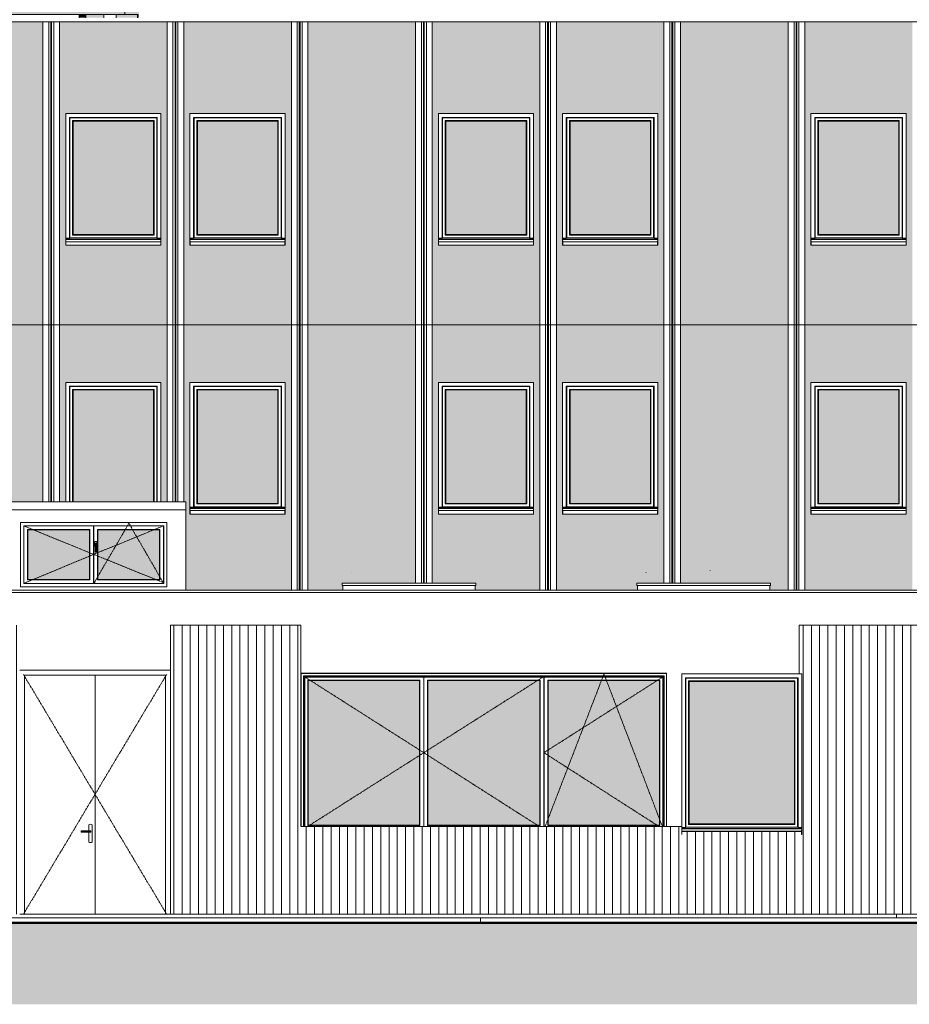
# Model space of a CAD drawing. Header units: millimetres. Extents: x -54722 to 267911, y -1116 to 19261.
# Tile 89 of 136: x 238766 to 249510, y -834 to 11051. Entities that reach past the tile are written whole.
import ezdxf

# ---------------------------------------------------------------- set-up
doc = ezdxf.new("R2010")
doc.units = ezdxf.units.MM
doc.linetypes.add('Centre', pattern=[31.75, 6.35, -4.75, 15.9, -4.75])
for name, color, linetype, lineweight in [('A-DETL-GENF', 92, 'Continuous', 9), ('A-DETL-WIDE', 214, 'Continuous', 50), ('A-DOOR', 31, 'Continuous', 9), ('A-DOOR-FRAM', 31, 'Continuous', 9), ('A-FLOR', 192, 'Continuous', 9), ('A-GENM', 13, 'Continuous', 9), ('A-GLAZ', 151, 'Continuous', 9), ('A-GLAZ-SILL', 1, 'Continuous', 9), ('A-WALL', 113, 'Continuous', 9), ('A-WALL-PATT', 111, 'Continuous', 9)]:
    doc.layers.add(name, color=color, linetype=linetype, lineweight=lineweight)
pattern_1 = [(50, (268426.5, 0), (182.18467, -15.9391), [19.05, -209.55]), (355, (268426.5, 0), (-35.2424, 191.0566), [15.24, -167.64]), (100.451, (268441.69, -1.33), (146.9425, 175.1167), [16.19, -178.09]), (46.184, (268426.5, 50.8), (271.0789, -42.0433), [28.575, -314.325]), (96.636, (268449.1, 47.3), (237.4025, 247.4272), [24.285, -267.135]), (351.184, (268426.5, 50.8), (237.4046, 247.4251), [22.86, -251.46]), (21, (268451.9, 38.1), (151.6149, -102.2655), [19.05, -209.55]), (326, (268451.9, 38.1), (61.8024, 184.1877), [15.24, -167.64]), (71.451, (268464.54, 29.58), (213.4171, 81.9214), [16.19, -178.09]), (37.5, (268426.506, 0), (3.08832, 84.55508), [3.353, -162.255, 3.353, -166.827, -168.275]), (37.5, (268426.506, 0), (3.08832, 84.55508), [-335.788, 3.353, -164.922]), (7.5, (268426.51, 0), (66.81944, 100.18075), [3.353, -93.675, 3.353, -158.445, -64.135]), (7.5, (268426.51, 0), (66.81944, 100.18075), [-258.826, 3.353, -60.782]), (327.5, (268369.864, 0), (135.59049, -5.72891), [3.353, -60.147, 3.353, -194.767, -262.89]), (327.5, (268369.864, 0), (135.59049, -5.72891), [-261.62, 3.353, -259.537]), (317.5, (268344.46, 0), (148.1289, 25.42676), [3.353, -79.197, 3.353, -128.219, -186.69]), (317.5, (268344.46, 0), (148.1289, 25.42676), [-214.122, 3.353, -183.337])]

# ---------------------------------------------------------------- blocks, each defined once
blk = doc.blocks.new('Conduit Gaz - Conduit Gaz-1063074-Façade Sud')
at = {"layer": 'A-GENM'}
for points in [[(-16379, 11113), (-16367, 11113), (-16368, 11474), (-16534, 11474), (-16534, 11113)], [(-25329, 11075), (-25169, 11075), (-25169, 11113), (-25329, 11113)], [(-23214, 11075), (-23214, 11113), (-23294, 11113), (-23294, 11075)], [(-22998, 11075), (-22998, 11113), (-23214, 11113), (-23214, 11075)], [(-21874, 11075), (-21794, 11075), (-21794, 11113), (-21874, 11113)], [(-21794, 11075), (-21578, 11075), (-21578, 11113), (-21794, 11113)], [(-20444, 11075), (-20364, 11075), (-20364, 11113), (-20444, 11113)], [(-20216, 11075), (-20148, 11075), (-20148, 11113), (-20364, 11113), (-20364, 11075), (-20322, 11075)], [(-19011, 11075), (-19010, 11075), (-19010, 11113), (-19090, 11113), (-19090, 11075), (-19022, 11075)], [(-19010, 11075), (-18793, 11075), (-18793, 11113), (-19010, 11113)], [(-17084, 11075), (-17004, 11075), (-17004, 11113), (-17084, 11113)], [(-16788, 11075), (-16788, 11113), (-17004, 11113), (-17004, 11075)], [(-16639, 11075), (-16379, 11075), (-16379, 11113), (-16639, 11113)], [(-16368, 11075), (-16367, 11075), (-16367, 11113), (-16379, 11113), (-16379, 11075)]]:
    blk.add_hatch(color=256, dxfattribs=at).paths.add_polyline_path(points)
h = blk.add_hatch(color=256, dxfattribs=at)
h.paths.add_polyline_path([(-25906, 4165), (-25906, 11223), (-25960, 11223), (-25958, 4165), (-25911, 4165)])
h.paths.add_polyline_path([(-25909, 11166), (-25909, 11171), (-25907, 11169)])
h = blk.add_hatch(color=256, dxfattribs=at)
h.paths.add_polyline_path([(-23467, 11115), (-23456, 11115), (-23464, 11116), (-23472, 11122), (-23480, 11134), (-23483, 11142), (-23486, 11155), (-23487, 11169), (-23486, 11182), (-23483, 11196), (-23478, 11207), (-23472, 11215), (-23464, 11221), (-23456, 11223), (-25852, 11222), (-25904, 11169), (-25851, 11115), (-23468, 11115)])
h.paths.add_polyline_path([(-25909, 11166), (-25907, 11169), (-25909, 11171), (-25909, 11169)])
h = blk.add_hatch(color=256, dxfattribs=at)
h.paths.add_polyline_path([(-25853, 11221), (-25853, 11221), (-25853, 11223), (-25853, 11223), (-25853, 11221)])
h.paths.add_polyline_path([(-25897, 4165), (-25852, 4165), (-25852, 5121), (-25859, 5121), (-25859, 5084), (-25885, 5084), (-25884, 5120), (-25881, 5127), (-25871, 5132), (-25852, 5133), (-25852, 8367), (-25859, 8367), (-25859, 8329), (-25885, 8329), (-25885, 8365), (-25881, 8373), (-25871, 8377), (-25852, 8378), (-25852, 11027), (-25859, 11027), (-25859, 11075), (-25852, 11075), (-25852, 11115), (-25904, 11169), (-25853, 11221), (-25853, 11223), (-25906, 11223), (-25906, 4165)])
h = blk.add_hatch(color=256, dxfattribs=at)
h.paths.add_polyline_path([(-22022, 11115), (-21532, 11115), (-21532, 11223), (-23456, 11223), (-23464, 11221), (-23472, 11215), (-23478, 11207), (-23483, 11196), (-23486, 11179), (-23487, 11169), (-23486, 11155), (-23483, 11142), (-23478, 11130), (-23472, 11122), (-23464, 11116), (-23456, 11115), (-22143, 11115)])
h.paths.add_polyline_path([(-16534, 11115), (-16534, 11223), (-21177, 11223), (-21177, 11115), (-16602, 11115)])
for p, q in [((-16534, 11474), (-16367, 11474)), ((-16534, 11113), (-16534, 11474)), ((-25960, 11223), (-25960, 4165)), ((-25960, 11223), (-25906, 11223)), ((-25906, 11223), (-25852, 11223)), ((-23435, 11223), (-25867, 11223)), ((-25852, 11207), (-25852, 11223)), ((-21532, 11223), (-23456, 11223)), ((-16534, 11223), (-21177, 11223)), ((-25909, 11166), (-25909, 11171)), ((-25867, 11115), (-23435, 11115)), ((-25852, 11075), (-25852, 11130)), ((-25329, 11113), (-25169, 11113)), ((-25329, 11075), (-25329, 11113)), ((-25169, 11075), (-25169, 11113)), ((-23456, 11115), (-21532, 11115)), ((-23294, 11113), (-23214, 11113)), ((-23294, 11075), (-23294, 11113)), ((-23214, 11113), (-22998, 11113)), ((-23214, 11075), (-23214, 11113)), ((-22998, 11075), (-22998, 11113)), ((-21874, 11113), (-21794, 11113)), ((-21874, 11075), (-21874, 11113)), ((-21794, 11113), (-21578, 11113)), ((-21794, 11075), (-21794, 11113)), ((-21578, 11075), (-21578, 11113)), ((-21177, 11115), (-16534, 11115)), ((-20444, 11113), (-20364, 11113)), ((-20444, 11075), (-20444, 11113)), ((-20364, 11113), (-20148, 11113)), ((-20364, 11075), (-20364, 11113)), ((-20148, 11075), (-20148, 11113)), ((-19090, 11113), (-19010, 11113)), ((-19090, 11075), (-19090, 11113)), ((-19010, 11113), (-18793, 11113)), ((-19010, 11075), (-19010, 11113)), ((-18793, 11075), (-18793, 11113)), ((-17084, 11113), (-17004, 11113)), ((-17084, 11075), (-17084, 11113)), ((-17004, 11113), (-16788, 11113)), ((-17004, 11075), (-17004, 11113)), ((-16788, 11075), (-16788, 11113)), ((-16639, 11113), (-16379, 11113)), ((-16639, 11075), (-16639, 11113)), ((-16379, 11113), (-16367, 11113)), ((-16379, 11075), (-16379, 11113)), ((-25852, 8378), (-25852, 11027)), ((-25852, 5133), (-25852, 8367)), ((-25852, 4165), (-25852, 5121))]:
    blk.add_line(p, q, dxfattribs=at)
blk = doc.blocks.new('Fenêtre type 1 - 115 x 155 cm-V74-Façade Sud')
at = {"layer": 'A-GLAZ'}
blk.add_hatch(color=256, dxfattribs=at).paths.add_polyline_path([(-1187, 8457), (-1187, 9827), (-2157, 9827), (-2157, 8457), (-2148, 8457)])
for p, q in [((-2202, 8412), (-2202, 9872)), ((-2202, 9872), (-1142, 9872)), ((-2197, 9867), (-2202, 9872)), ((-2197, 9867), (-2197, 8417)), ((-1147, 9867), (-2197, 9867)), ((-1142, 9872), (-1147, 9867)), ((-1147, 8417), (-1147, 9867)), ((-1142, 9872), (-1142, 8412)), ((-2164, 9834), (-1180, 9834)), ((-2164, 8450), (-2164, 9834)), ((-2157, 9827), (-2164, 9834)), ((-2157, 9827), (-2157, 8457)), ((-2157, 9827), (-1187, 9827)), ((-1180, 9834), (-1187, 9827)), ((-1187, 8457), (-1187, 9827)), ((-1180, 9834), (-1180, 8450)), ((-2157, 8457), (-2164, 8450)), ((-1180, 8450), (-2164, 8450)), ((-1187, 8457), (-2157, 8457)), ((-1180, 8450), (-1187, 8457)), ((-2202, 8412), (-2247, 8412)), ((-2202, 8412), (-2247, 8412)), ((-1097, 8402), (-2247, 8402)), ((-1097, 8397), (-2247, 8397)), ((-2197, 8417), (-2202, 8412)), ((-1147, 8417), (-2197, 8417)), ((-1142, 8412), (-1147, 8417)), ((-1142, 8412), (-1097, 8412)), ((-1097, 8412), (-1142, 8412))]:
    blk.add_line(p, q, dxfattribs=at)
at = {"layer": 'A-GLAZ-SILL'}
for p, q in [((-2247, 8377), (-2247, 8380)), ((-2247, 8380), (-2245, 8380)), ((-2247, 8362), (-2247, 8377)), ((-2245, 8367), (-2247, 8367)), ((-2247, 8329), (-2247, 8362)), ((-2245, 8329), (-2247, 8329)), ((-2245, 8380), (-2245, 8377)), ((-2245, 8377), (-2245, 8362)), ((-2245, 8370), (-1099, 8370)), ((-2245, 8362), (-2245, 8329)), ((-2245, 8329), (-1099, 8329)), ((-1099, 8380), (-1097, 8380)), ((-1099, 8377), (-1099, 8380)), ((-1099, 8362), (-1099, 8377)), ((-1099, 8367), (-1099, 8370)), ((-1097, 8368), (-1099, 8368)), ((-1097, 8367), (-1099, 8367)), ((-1099, 8362), (-1099, 8367)), ((-1099, 8329), (-1099, 8362)), ((-1097, 8329), (-1099, 8329)), ((-1097, 8380), (-1097, 8377)), ((-1097, 8377), (-1097, 8362)), ((-1097, 8362), (-1097, 8329))]:
    blk.add_line(p, q, dxfattribs=at)
blk = doc.blocks.new('Fenêtre type 1 - 115 x 155 cm-V75-Façade Sud')
at = {"layer": 'A-GLAZ'}
blk.add_hatch(color=256, dxfattribs=at).paths.add_polyline_path([(-11157, 8457), (-10187, 8457), (-10187, 9827), (-11157, 9827), (-11157, 8658)])
for p, q in [((-11202, 8412), (-11202, 9872)), ((-11202, 9872), (-10142, 9872)), ((-11197, 9867), (-11202, 9872)), ((-11197, 9867), (-11197, 8417)), ((-10147, 9867), (-11197, 9867)), ((-10142, 9872), (-10147, 9867)), ((-10147, 8417), (-10147, 9867)), ((-10142, 9872), (-10142, 8412)), ((-11164, 9834), (-10180, 9834)), ((-11164, 8450), (-11164, 9834)), ((-11157, 9827), (-11164, 9834)), ((-11157, 9827), (-11157, 8457)), ((-11157, 9827), (-10187, 9827)), ((-10180, 9834), (-10187, 9827)), ((-10187, 8457), (-10187, 9827)), ((-10180, 9834), (-10180, 8450)), ((-11157, 8457), (-11164, 8450)), ((-10180, 8450), (-11164, 8450)), ((-10187, 8457), (-11157, 8457)), ((-10180, 8450), (-10187, 8457)), ((-11202, 8412), (-11247, 8412)), ((-11202, 8412), (-11247, 8412)), ((-10097, 8402), (-11247, 8402)), ((-10097, 8397), (-11247, 8397)), ((-11197, 8417), (-11202, 8412)), ((-10147, 8417), (-11197, 8417)), ((-10142, 8412), (-10147, 8417)), ((-10142, 8412), (-10097, 8412)), ((-10097, 8412), (-10142, 8412))]:
    blk.add_line(p, q, dxfattribs=at)
at = {"layer": 'A-GLAZ-SILL'}
for p, q in [((-11247, 8377), (-11247, 8380)), ((-11247, 8380), (-11245, 8380)), ((-11247, 8362), (-11247, 8377)), ((-11245, 8367), (-11247, 8367)), ((-11247, 8329), (-11247, 8362)), ((-11245, 8329), (-11247, 8329)), ((-11245, 8380), (-11245, 8377)), ((-11245, 8377), (-11245, 8362)), ((-11245, 8370), (-10099, 8370)), ((-11245, 8362), (-11245, 8329)), ((-11245, 8329), (-10099, 8329)), ((-10099, 8380), (-10097, 8380)), ((-10099, 8377), (-10099, 8380)), ((-10099, 8362), (-10099, 8377)), ((-10099, 8367), (-10099, 8370)), ((-10097, 8367), (-10099, 8367)), ((-10099, 8362), (-10099, 8367)), ((-10099, 8329), (-10099, 8362)), ((-10097, 8329), (-10099, 8329)), ((-10097, 8368), (-10098, 8368)), ((-10097, 8380), (-10097, 8377)), ((-10097, 8377), (-10097, 8362)), ((-10097, 8362), (-10097, 8329))]:
    blk.add_line(p, q, dxfattribs=at)
blk = doc.blocks.new('Fenêtre type 1 - 115 x 155 cm-V76-Façade Sud')
at = {"layer": 'A-GLAZ'}
blk.add_hatch(color=256, dxfattribs=at).paths.add_polyline_path([(-17136, 5233), (-16187, 5233), (-16187, 6582), (-17157, 6582), (-17157, 5233)])
for p, q in [((-17202, 5233), (-17202, 6627)), ((-17202, 6627), (-16142, 6627)), ((-17197, 6622), (-17202, 6627)), ((-17197, 6622), (-17197, 5233)), ((-16147, 6622), (-17197, 6622)), ((-17164, 6589), (-16180, 6589)), ((-17164, 5233), (-17164, 6589)), ((-17157, 6582), (-17164, 6589)), ((-17157, 6582), (-17157, 5233)), ((-17157, 6582), (-16187, 6582)), ((-16180, 6589), (-16187, 6582)), ((-16187, 5233), (-16187, 6582)), ((-16180, 6589), (-16180, 5233)), ((-16142, 6627), (-16147, 6622)), ((-16147, 5233), (-16147, 6622)), ((-16142, 6627), (-16142, 5233))]:
    blk.add_line(p, q, dxfattribs=at)
blk = doc.blocks.new('Famille 0 - Famille 150x120-1297039-Façade Sud')
at = {"layer": 'A-GENM'}
for p, q in [((-9463, 4403), (-9463, 4405)), ((-9463, 4403), (-9463, 4405)), ((-10239, 4379), (-10240, 4380)), ((-10350, 4248), (-8735, 4248)), ((-10350, 4248), (-10350, 4223)), ((-8735, 4223), (-10350, 4223)), ((-10343, 4223), (-10343, 4165)), ((-8743, 4165), (-8743, 4223)), ((-8735, 4223), (-8735, 4248))]:
    blk.add_line(p, q, dxfattribs=at)
blk = doc.blocks.new('Fenêtre 2 Vantaux - 1750 x 75-1300509-Façade Sud')
at = {"layer": 'A-GLAZ'}
h = blk.add_hatch(color=256, dxfattribs=at)
h.paths.add_polyline_path([(-25503, 4295), (-24759, 4295), (-24759, 4892), (-25504, 4892), (-25504, 4295)])
h.paths.add_polyline_path([(-24311, 4295), (-23914, 4295), (-23914, 4892), (-24659, 4892), (-24659, 4295), (-24658, 4295)])
for p, q in [((-25594, 4205), (-25594, 4982)), ((-23824, 4982), (-25594, 4982)), ((-25554, 4245), (-25554, 4942)), ((-25552, 4940), (-25554, 4942)), ((-25554, 4942), (-24709, 4942)), ((-25552, 4940), (-25552, 4247)), ((-24710, 4940), (-25552, 4940)), ((-25508, 4291), (-25508, 4896)), ((-25508, 4896), (-24755, 4896)), ((-25504, 4892), (-25508, 4896)), ((-25504, 4295), (-25504, 4892)), ((-24759, 4892), (-25504, 4892)), ((-24755, 4896), (-24759, 4892)), ((-24759, 4892), (-24759, 4295)), ((-24755, 4291), (-24755, 4896)), ((-24709, 4942), (-24710, 4940)), ((-24710, 4940), (-24710, 4247)), ((-24709, 4245), (-24709, 4942)), ((-24707, 4940), (-24709, 4942)), ((-24709, 4942), (-23864, 4942)), ((-24709, 4942), (-24709, 4245)), ((-24707, 4940), (-24707, 4247)), ((-23865, 4940), (-24707, 4940)), ((-24663, 4291), (-24663, 4896)), ((-24663, 4896), (-23910, 4896)), ((-24659, 4892), (-24663, 4896)), ((-24659, 4892), (-24659, 4295)), ((-23914, 4892), (-24659, 4892)), ((-23910, 4896), (-23914, 4892)), ((-23914, 4295), (-23914, 4892)), ((-23910, 4291), (-23910, 4896)), ((-23864, 4942), (-23865, 4940)), ((-23865, 4247), (-23865, 4940)), ((-23864, 4942), (-23864, 4245)), ((-23824, 4982), (-23824, 4205)), ((-24691, 4752), (-24696, 4747)), ((-24696, 4747), (-24696, 4697)), ((-24696, 4697), (-24691, 4692)), ((-24675, 4752), (-24691, 4752)), ((-24691, 4727), (-24688, 4730)), ((-24691, 4706), (-24691, 4727)), ((-24691, 4706), (-24688, 4707)), ((-24691, 4624), (-24691, 4706)), ((-24688, 4730), (-24678, 4730)), ((-24688, 4707), (-24688, 4730)), ((-24688, 4707), (-24678, 4707)), ((-24688, 4624), (-24688, 4707)), ((-24678, 4730), (-24675, 4727)), ((-24678, 4730), (-24678, 4707)), ((-24678, 4707), (-24675, 4706)), ((-24678, 4707), (-24678, 4624)), ((-24670, 4747), (-24675, 4752)), ((-24675, 4727), (-24675, 4706)), ((-24675, 4706), (-24675, 4624)), ((-24675, 4692), (-24670, 4697)), ((-24670, 4697), (-24670, 4747)), ((-24691, 4624), (-24688, 4624)), ((-24691, 4624), (-24689, 4622)), ((-24687, 4622), (-24689, 4622)), ((-24688, 4624), (-24678, 4624)), ((-24687, 4622), (-24688, 4624)), ((-24679, 4622), (-24687, 4622)), ((-24678, 4624), (-24679, 4622)), ((-24677, 4622), (-24679, 4622)), ((-24678, 4624), (-24675, 4624)), ((-24675, 4624), (-24677, 4622)), ((-25504, 4295), (-25508, 4291)), ((-25508, 4291), (-24755, 4291)), ((-24759, 4295), (-25504, 4295)), ((-24759, 4295), (-24755, 4291)), ((-24659, 4295), (-24663, 4291)), ((-24663, 4291), (-23910, 4291)), ((-24659, 4295), (-23914, 4295)), ((-23914, 4295), (-23910, 4291)), ((-23824, 4205), (-25594, 4205)), ((-25552, 4247), (-25554, 4245)), ((-24709, 4245), (-25554, 4245)), ((-25552, 4247), (-24710, 4247)), ((-24710, 4247), (-24709, 4245)), ((-24707, 4247), (-24709, 4245)), ((-23864, 4245), (-24709, 4245)), ((-24707, 4247), (-23865, 4247)), ((-23865, 4247), (-23864, 4245))]:
    blk.add_line(p, q, dxfattribs=at)
at = {"layer": 'A-GLAZ', "linetype": 'Centre'}
for p, q in [((-25552, 4940), (-24709, 4597)), ((-23864, 4942), (-24709, 4597)), ((-24707, 4247), (-24284, 4972)), ((-24284, 4972), (-23865, 4247)), ((-24709, 4597), (-25552, 4247)), ((-24709, 4597), (-23864, 4254))]:
    blk.add_line(p, q, dxfattribs=at)
blk = doc.blocks.new('Accrotère R_1 - Accrotère R_1-1333940-Façade Sud')
at = {"layer": 'A-GENM'}
for p, q in [((-36354, 4165), (-3736, 4165)), ((-3736, 4135), (-36354, 4135))]:
    blk.add_line(p, q, dxfattribs=at)
blk = doc.blocks.new('3 Vantaux - 190x440-1522890-Façade Sud')
at = {"layer": 'A-GLAZ'}
h = blk.add_hatch(color=256, dxfattribs=at)
h.paths.add_polyline_path([(-14318, 1327), (-12973, 1327), (-12973, 3073), (-14318, 3073), (-14318, 1390)])
h.paths.add_polyline_path([(-12748, 1327), (-11522, 1327), (-11522, 3073), (-12873, 3073), (-12873, 1327), (-12868, 1327)])
h.paths.add_polyline_path([(-10821, 1327), (-10078, 1327), (-10078, 3073), (-11422, 3073), (-11422, 1327), (-11302, 1327)])
for p, q in [((-14406, 3161), (-9990, 3161)), ((-14404, 3159), (-14406, 3161)), ((-9991, 3159), (-14404, 3159)), ((-14404, 3159), (-14404, 1313)), ((-14376, 1313), (-14376, 3132)), ((-14376, 3132), (-10019, 3132)), ((-14373, 3129), (-14376, 3132)), ((-14373, 3128), (-14373, 3129)), ((-14373, 3129), (-14373, 1313)), ((-10022, 3129), (-14373, 3129)), ((-14373, 3128), (-14373, 1313)), ((-10023, 3128), (-14373, 3128)), ((-14358, 3113), (-14358, 1313)), ((-14358, 3113), (-10038, 3113)), ((-12924, 1313), (-12924, 3113)), ((-12923, 3113), (-12923, 1313)), ((-12923, 3113), (-12923, 1313)), ((-12921, 1313), (-12921, 3113)), ((-11474, 1313), (-11474, 3113)), ((-11472, 1313), (-11472, 3113)), ((-11472, 1313), (-11472, 3113)), ((-11471, 1313), (-11471, 3113)), ((-10038, 1313), (-10038, 3113)), ((-10022, 3129), (-10023, 3128)), ((-10023, 1313), (-10023, 3128)), ((-10019, 3132), (-10022, 3129)), ((-10022, 1313), (-10022, 3129)), ((-10019, 3132), (-10019, 1313)), ((-9990, 3161), (-9991, 3159)), ((-9991, 3159), (-9991, 1313)), ((-9990, 3161), (-9990, 1313)), ((-14322, 3077), (-14322, 1323)), ((-14322, 3077), (-12969, 3077)), ((-14318, 3073), (-14322, 3077)), ((-14318, 1327), (-14318, 3073)), ((-14318, 3073), (-12973, 3073)), ((-12969, 3077), (-12973, 3073)), ((-12973, 3073), (-12973, 1327)), ((-12969, 3077), (-12969, 1323)), ((-12877, 1323), (-12877, 3077)), ((-12877, 3077), (-11518, 3077)), ((-12873, 3073), (-12877, 3077)), ((-12873, 1327), (-12873, 3073)), ((-12873, 3073), (-11522, 3073)), ((-11518, 3077), (-11522, 3073)), ((-11522, 3073), (-11522, 1327)), ((-11518, 3077), (-11518, 1323)), ((-11426, 3077), (-11426, 1323)), ((-11426, 3077), (-10074, 3077)), ((-11422, 3073), (-11426, 3077)), ((-11422, 3073), (-11422, 1327)), ((-10078, 3073), (-11422, 3073)), ((-10074, 3077), (-10078, 3073)), ((-10078, 1327), (-10078, 3073)), ((-10074, 3077), (-10074, 1323)), ((-14322, 1323), (-14318, 1327)), ((-12969, 1323), (-14322, 1323)), ((-12973, 1327), (-14318, 1327)), ((-12969, 1323), (-12973, 1327)), ((-12877, 1323), (-12873, 1327)), ((-11518, 1323), (-12877, 1323)), ((-11522, 1327), (-12873, 1327)), ((-11518, 1323), (-11522, 1327)), ((-11426, 1323), (-11422, 1327)), ((-10074, 1323), (-11426, 1323)), ((-11422, 1327), (-10078, 1327)), ((-10074, 1323), (-10078, 1327))]:
    blk.add_line(p, q, dxfattribs=at)
at = {"layer": 'A-GLAZ', "linetype": 'Centre'}
for p, q in [((-14368, 3123), (-12923, 2203)), ((-11474, 3122), (-12923, 2203)), ((-10029, 3122), (-11472, 2203)), ((-10747, 3153), (-11457, 1313)), ((-10042, 1313), (-10747, 3153)), ((-12923, 2203), (-14324, 1313)), ((-12923, 2203), (-11529, 1313)), ((-11472, 2203), (-10084, 1313))]:
    blk.add_line(p, q, dxfattribs=at)
blk = doc.blocks.new('Fenêtre type 1 - 1_9000 x 145cm-1522804-Façade Sud')
at = {"layer": 'A-GLAZ'}
blk.add_hatch(color=256, dxfattribs=at).paths.add_polyline_path([(-8893, 1343), (-8448, 1343), (-8448, 3063), (-9718, 3063), (-9718, 1343)])
for p, q in [((-9763, 1298), (-9763, 3108)), ((-9758, 3103), (-9763, 3108)), ((-9763, 3108), (-8403, 3108)), ((-9758, 3103), (-9758, 1303)), ((-8408, 3103), (-9758, 3103)), ((-8403, 3108), (-8408, 3103)), ((-8408, 1303), (-8408, 3103)), ((-8403, 3108), (-8403, 1298)), ((-9725, 1336), (-9725, 3070)), ((-9725, 3070), (-8441, 3070)), ((-9718, 3063), (-9725, 3070)), ((-9718, 3063), (-9718, 1343)), ((-9718, 3063), (-8448, 3063)), ((-8441, 3070), (-8448, 3063)), ((-8448, 1343), (-8448, 3063)), ((-8441, 3070), (-8441, 1336)), ((-9718, 1343), (-9725, 1336)), ((-8441, 1336), (-9725, 1336)), ((-8448, 1343), (-9718, 1343)), ((-8441, 1336), (-8448, 1343)), ((-9763, 1298), (-9808, 1298)), ((-9763, 1298), (-9808, 1298)), ((-8358, 1288), (-9808, 1288)), ((-8358, 1283), (-9808, 1283)), ((-9758, 1303), (-9763, 1298)), ((-8408, 1303), (-9758, 1303)), ((-8403, 1298), (-8408, 1303)), ((-8403, 1298), (-8358, 1298)), ((-8358, 1298), (-8403, 1298))]:
    blk.add_line(p, q, dxfattribs=at)
at = {"layer": 'A-GLAZ-SILL'}
for p, q in [((-9808, 1267), (-9806, 1267)), ((-9806, 1255), (-9808, 1255)), ((-9808, 1248), (-9808, 1253)), ((-9808, 1215), (-9808, 1248)), ((-9806, 1215), (-9808, 1215)), ((-9806, 1267), (-9806, 1263)), ((-9806, 1263), (-9806, 1254)), ((-9806, 1257), (-8360, 1257)), ((-9806, 1257), (-9806, 1253)), ((-9806, 1253), (-9806, 1248)), ((-9806, 1248), (-9806, 1215)), ((-8360, 1263), (-8360, 1267)), ((-8360, 1267), (-8358, 1267)), ((-8360, 1254), (-8360, 1263)), ((-8358, 1255), (-8360, 1255)), ((-8360, 1248), (-8360, 1253)), ((-8360, 1215), (-8360, 1248)), ((-8358, 1215), (-8360, 1215)), ((-8358, 1253), (-8358, 1248)), ((-8358, 1248), (-8358, 1215))]:
    blk.add_line(p, q, dxfattribs=at)
blk = doc.blocks.new('Double _R_ - 1_73m x 2_9m-1522803-Façade Sud')
at = {"layer": 'A-DOOR', "linetype": 'Centre'}
for p, q in [((-16028, 3148), (-17758, 253)), ((-16028, 253), (-17758, 3148))]:
    blk.add_line(p, q, dxfattribs=at)
at = {"layer": 'A-DOOR'}
for p, q in [((-16893, 253), (-16893, 3138)), ((-16893, 3138), (-16893, 253)), ((-16968, 1333), (-16968, 1261)), ((-16928, 1123), (-16928, 1333)), ((-17059, 1246), (-17059, 1260)), ((-17059, 1260), (-17050, 1260)), ((-17059, 1246), (-17050, 1246)), ((-17048, 1261), (-17055, 1261)), ((-17055, 1245), (-17048, 1245)), ((-17050, 1260), (-16960, 1260)), ((-17050, 1260), (-17050, 1246)), ((-17050, 1246), (-16960, 1246)), ((-16963, 1261), (-17048, 1261)), ((-17048, 1245), (-16963, 1245)), ((-16968, 1246), (-16968, 1123)), ((-16948, 1261), (-16963, 1261)), ((-16963, 1245), (-16948, 1245)), ((-16960, 1260), (-16942, 1260)), ((-16960, 1260), (-16960, 1246)), ((-16960, 1246), (-16942, 1246)), ((-16942, 1260), (-16942, 1246))]:
    blk.add_line(p, q, dxfattribs=at)
for centre, start, end in [((-16948, 1299), 60, 120), ((-16948, 1158), 240, 300)]:
    blk.add_arc(centre, 40, start, end, dxfattribs=at)
for centre, start_param, end_param in [((-17055, 1240), 6.186243, 6.574014), ((-17055, 1266), 2.850764, 3.238535)]:
    blk.add_ellipse(centre, major_axis=(0, 20.9), ratio=0.707107, start_param=start_param, end_param=end_param, dxfattribs=at)
for points in [[(-17047, 1261), (-17047, 1261), (-17049, 1261), (-17050, 1261), (-17050, 1260)], [(-17050, 1246), (-17050, 1246), (-17049, 1245), (-17047, 1245), (-17047, 1246)], [(-16964, 1261), (-16963, 1261), (-16962, 1261), (-16961, 1261), (-16960, 1260)], [(-16960, 1246), (-16961, 1246), (-16962, 1245), (-16963, 1245), (-16964, 1246)], [(-16950, 1261), (-16948, 1261), (-16946, 1261), (-16943, 1261), (-16942, 1260)], [(-16942, 1246), (-16943, 1246), (-16946, 1245), (-16948, 1245), (-16950, 1246)]]:
    blk.add_open_spline(points, degree=3, dxfattribs=at)
at = {"layer": 'A-DOOR-FRAM'}
for p, q in [((-15983, 3198), (-17803, 3198)), ((-17743, 253), (-17743, 3138)), ((-17743, 3138), (-16043, 3138)), ((-16043, 3138), (-16043, 253)), ((-17803, 253), (-17743, 253)), ((-15983, 253), (-16043, 253))]:
    blk.add_line(p, q, dxfattribs=at)
blk = doc.blocks.new('accortère2 - accortère-1436305-Façade Sud')
at = {"layer": 'A-GENM'}
blk.add_line((3112, 11027), (-25859, 11027), dxfattribs=at)

msp = doc.modelspace()

# ---------------------------------------------------------------- hatches: boundary and pattern name
at = {"layer": 'A-DETL-GENF'}
msp.add_hatch(color=252, dxfattribs=at).paths.add_polyline_path([(206241, -834), (267911, -834), (267911, 150), (206241, 150)])
at = {"layer": 'A-WALL-PATT'}
h = msp.add_hatch(dxfattribs=at)
h.set_pattern_fill('FP_16', color=256, style=0, pattern_type=2)
h.set_pattern_definition(pattern_1)
h.paths.add_polyline_path([(230725, 7367), (231547, 7367), (231547, 11027), (230725, 11027), (230725, 7397)])
h.paths.add_polyline_path([(236047, 7367), (236047, 11027), (234747, 11027), (234747, 7367), (235149, 7367)])
h.paths.add_polyline_path([(236247, 7367), (237547, 7367), (237547, 11027), (236247, 11027), (236247, 7471)])
h.paths.add_polyline_path([(248639, 7367), (249547, 7367), (249547, 11027), (248247, 11027), (248247, 7367)])
h.paths.add_polyline_path([(231747, 7367), (233047, 7367), (233047, 11027), (231747, 11027), (231747, 7471)])
h.paths.add_polyline_path([(240747, 7367), (242047, 7367), (242047, 11027), (240747, 11027), (240747, 7471)])
h.paths.add_polyline_path([(240547, 7367), (240547, 11027), (239247, 11027), (239247, 7367), (240448, 7367)])
h.paths.add_polyline_path([(257311, 7367), (258547, 7367), (258547, 11027), (257247, 11027), (257247, 7367)])
h.paths.add_polyline_path([(257047, 7367), (257047, 11027), (255747, 11027), (255747, 7367), (256829, 7367)])
h.paths.add_polyline_path([(249747, 7367), (251047, 7367), (251047, 11027), (249747, 11027), (249747, 7471)])
h.paths.add_polyline_path([(255547, 7367), (255547, 11027), (254247, 11027), (254247, 7367), (255384, 7367)])
h.paths.add_polyline_path([(251247, 7367), (252547, 7367), (252547, 11027), (251247, 11027), (251247, 7471)])
h.paths.add_polyline_path([(242247, 7367), (243547, 7367), (243547, 11027), (242247, 11027), (242247, 7471)])
h.paths.add_polyline_path([(258747, 7367), (259416, 7367), (259416, 11027), (258747, 11027), (258747, 7471)])
h.paths.add_polyline_path([(233247, 7367), (234547, 7367), (234547, 11027), (233247, 11027), (233247, 7471)])
h.paths.add_polyline_path([(239047, 7367), (239047, 11027), (237747, 11027), (237747, 7367), (239003, 7367)])
h.paths.add_polyline_path([(248037, 7367), (248047, 7367), (248047, 11027), (246747, 11027), (246747, 7367), (247916, 7367)])
h.paths.add_polyline_path([(243747, 7367), (245047, 7367), (245047, 11027), (243747, 11027), (243747, 7471)])
h.paths.add_polyline_path([(254047, 7367), (254047, 11027), (252747, 11027), (252747, 7367), (253939, 7367)])
h.paths.add_polyline_path([(246547, 7367), (246547, 11027), (245247, 11027), (245247, 7367), (246471, 7367)])
h.paths.add_polyline_path([(249843, 8329), (249822, 8329), (249822, 8362), (249824, 8362), (249822, 8365), (249823, 8367), (249822, 8368), (249822, 9917), (250972, 9917), (250972, 8367), (250970, 8367), (250970, 8362), (250972, 8362), (250972, 8329), (250084, 8329)])
h.paths.add_polyline_path([(239967, 8329), (239322, 8329), (239322, 8362), (239324, 8362), (239322, 8365), (239323, 8367), (239322, 8368), (239322, 9917), (240472, 9917), (240472, 8367), (240470, 8367), (240470, 8362), (240472, 8361), (240472, 8329), (240448, 8329)])
h.paths.add_polyline_path([(240930, 8329), (240822, 8329), (240822, 8362), (240824, 8362), (240822, 8365), (240823, 8367), (240822, 8368), (240822, 9917), (241972, 9917), (241972, 8367), (241970, 8367), (241970, 8362), (241972, 8361), (241972, 8329), (241894, 8329)])
h.paths.add_polyline_path([(233324, 8329), (233322, 8329), (233322, 8362), (233324, 8362), (233322, 8365), (233323, 8367), (233322, 8368), (233322, 9917), (234472, 9917), (234472, 8367), (234470, 8367), (234470, 8362), (234472, 8361), (234472, 8329), (233369, 8329)])
h.paths.add_polyline_path([(248322, 8329), (248322, 8362), (248324, 8362), (248322, 8365), (248323, 8367), (248322, 8368), (248322, 9917), (249472, 9917), (249472, 8367), (249470, 8367), (249470, 8362), (249472, 8362), (249472, 8329), (248324, 8329)])
h.paths.add_polyline_path([(246472, 8329), (245322, 8329), (245322, 8362), (245324, 8362), (245322, 8365), (245323, 8367), (245322, 8368), (245322, 9917), (246472, 9917), (246472, 8367), (246470, 8367), (246471, 8362), (246472, 8361)])
h.paths.add_polyline_path([(234869, 8329), (234822, 8329), (234822, 8362), (234824, 8362), (234822, 8365), (234823, 8367), (234822, 8368), (234822, 9917), (235972, 9917), (235972, 8367), (235970, 8367), (235970, 8362), (235972, 8362), (235972, 8329), (235149, 8329)])
h.paths.add_polyline_path([(255866, 8329), (255822, 8329), (255822, 8362), (255824, 8362), (255822, 8365), (255823, 8367), (255822, 8368), (255822, 9917), (256972, 9917), (256972, 8367), (256970, 8367), (256970, 8362), (256972, 8361), (256972, 8329), (256348, 8329)])
h.paths.add_polyline_path([(255384, 8329), (254322, 8329), (254322, 8362), (254324, 8362), (254322, 8365), (254323, 8367), (254322, 8368), (254322, 9917), (255472, 9917), (255472, 8367), (255470, 8367), (255470, 8362), (255472, 8361), (255472, 8329), (255426, 8329)])
h.paths.add_polyline_path([(243822, 8329), (243822, 8362), (243824, 8362), (243822, 8365), (243823, 8367), (243822, 8368), (243822, 9917), (244972, 9917), (244972, 8367), (244970, 8367), (244970, 8362), (244972, 8361), (244972, 8329), (243824, 8329)])
h = msp.add_hatch(dxfattribs=at)
h.set_pattern_fill('FP_16', color=256, style=0, pattern_type=2)
h.set_pattern_definition(pattern_1)
h.paths.add_polyline_path([(230725, 7367), (231547, 7367), (231547, 11027), (230725, 11027), (230725, 7397)])
h.paths.add_polyline_path([(236047, 7367), (236047, 11027), (234747, 11027), (234747, 7367), (235149, 7367)])
h.paths.add_polyline_path([(236247, 7367), (237547, 7367), (237547, 11027), (236247, 11027), (236247, 7471)])
h.paths.add_polyline_path([(248639, 7367), (249547, 7367), (249547, 11027), (248247, 11027), (248247, 7367)])
h.paths.add_polyline_path([(231747, 7367), (233047, 7367), (233047, 11027), (231747, 11027), (231747, 7471)])
h.paths.add_polyline_path([(240747, 7367), (242047, 7367), (242047, 11027), (240747, 11027), (240747, 7471)])
h.paths.add_polyline_path([(240547, 7367), (240547, 11027), (239247, 11027), (239247, 7367), (240448, 7367)])
h.paths.add_polyline_path([(257311, 7367), (258547, 7367), (258547, 11027), (257247, 11027), (257247, 7367)])
h.paths.add_polyline_path([(257047, 7367), (257047, 11027), (255747, 11027), (255747, 7367), (256829, 7367)])
h.paths.add_polyline_path([(249747, 7367), (251047, 7367), (251047, 11027), (249747, 11027), (249747, 7471)])
h.paths.add_polyline_path([(255547, 7367), (255547, 11027), (254247, 11027), (254247, 7367), (255384, 7367)])
h.paths.add_polyline_path([(251247, 7367), (252547, 7367), (252547, 11027), (251247, 11027), (251247, 7471)])
h.paths.add_polyline_path([(242247, 7367), (243547, 7367), (243547, 11027), (242247, 11027), (242247, 7471)])
h.paths.add_polyline_path([(258747, 7367), (259416, 7367), (259416, 11027), (258747, 11027), (258747, 7471)])
h.paths.add_polyline_path([(233247, 7367), (234547, 7367), (234547, 11027), (233247, 11027), (233247, 7471)])
h.paths.add_polyline_path([(239047, 7367), (239047, 11027), (237747, 11027), (237747, 7367), (239003, 7367)])
h.paths.add_polyline_path([(248037, 7367), (248047, 7367), (248047, 11027), (246747, 11027), (246747, 7367), (247916, 7367)])
h.paths.add_polyline_path([(243747, 7367), (245047, 7367), (245047, 11027), (243747, 11027), (243747, 7471)])
h.paths.add_polyline_path([(254047, 7367), (254047, 11027), (252747, 11027), (252747, 7367), (253939, 7367)])
h.paths.add_polyline_path([(246547, 7367), (246547, 11027), (245247, 11027), (245247, 7367), (246471, 7367)])
h.paths.add_polyline_path([(249843, 8329), (249822, 8329), (249822, 8362), (249824, 8362), (249822, 8365), (249823, 8367), (249822, 8368), (249822, 9917), (250972, 9917), (250972, 8367), (250970, 8367), (250970, 8362), (250972, 8362), (250972, 8329), (250084, 8329)])
h.paths.add_polyline_path([(239967, 8329), (239322, 8329), (239322, 8362), (239324, 8362), (239322, 8365), (239323, 8367), (239322, 8368), (239322, 9917), (240472, 9917), (240472, 8367), (240470, 8367), (240470, 8362), (240472, 8361), (240472, 8329), (240448, 8329)])
h.paths.add_polyline_path([(240930, 8329), (240822, 8329), (240822, 8362), (240824, 8362), (240822, 8365), (240823, 8367), (240822, 8368), (240822, 9917), (241972, 9917), (241972, 8367), (241970, 8367), (241970, 8362), (241972, 8361), (241972, 8329), (241894, 8329)])
h.paths.add_polyline_path([(233324, 8329), (233322, 8329), (233322, 8362), (233324, 8362), (233322, 8365), (233323, 8367), (233322, 8368), (233322, 9917), (234472, 9917), (234472, 8367), (234470, 8367), (234470, 8362), (234472, 8361), (234472, 8329), (233369, 8329)])
h.paths.add_polyline_path([(248322, 8329), (248322, 8362), (248324, 8362), (248322, 8365), (248323, 8367), (248322, 8368), (248322, 9917), (249472, 9917), (249472, 8367), (249470, 8367), (249470, 8362), (249472, 8362), (249472, 8329), (248324, 8329)])
h.paths.add_polyline_path([(246472, 8329), (245322, 8329), (245322, 8362), (245324, 8362), (245322, 8365), (245323, 8367), (245322, 8368), (245322, 9917), (246472, 9917), (246472, 8367), (246470, 8367), (246471, 8362), (246472, 8361)])
h.paths.add_polyline_path([(234869, 8329), (234822, 8329), (234822, 8362), (234824, 8362), (234822, 8365), (234823, 8367), (234822, 8368), (234822, 9917), (235972, 9917), (235972, 8367), (235970, 8367), (235970, 8362), (235972, 8362), (235972, 8329), (235149, 8329)])
h.paths.add_polyline_path([(255866, 8329), (255822, 8329), (255822, 8362), (255824, 8362), (255822, 8365), (255823, 8367), (255822, 8368), (255822, 9917), (256972, 9917), (256972, 8367), (256970, 8367), (256970, 8362), (256972, 8361), (256972, 8329), (256348, 8329)])
h.paths.add_polyline_path([(255384, 8329), (254322, 8329), (254322, 8362), (254324, 8362), (254322, 8365), (254323, 8367), (254322, 8368), (254322, 9917), (255472, 9917), (255472, 8367), (255470, 8367), (255470, 8362), (255472, 8361), (255472, 8329), (255426, 8329)])
h.paths.add_polyline_path([(243822, 8329), (243822, 8362), (243824, 8362), (243822, 8365), (243823, 8367), (243822, 8368), (243822, 9917), (244972, 9917), (244972, 8367), (244970, 8367), (244970, 8362), (244972, 8361), (244972, 8329), (243824, 8329)])
h = msp.add_hatch(dxfattribs=at)
h.set_pattern_fill('FP_16', color=256, style=0, pattern_type=2)
h.set_pattern_definition(pattern_1)
h.paths.add_polyline_path([(258756, 4122), (259416, 4122), (259416, 7367), (258747, 7367), (258747, 4122)])
h.paths.add_polyline_path([(258516, 4122), (258547, 4122), (258547, 7367), (257247, 7367), (257247, 4122), (258275, 4122)])
h.paths.add_polyline_path([(257047, 4122), (257047, 7367), (255747, 7367), (255747, 4122), (256829, 4122)])
h.paths.add_polyline_path([(254420, 4122), (255547, 4122), (255547, 7367), (254247, 7367), (254247, 4122)])
h.paths.add_polyline_path([(252833, 4122), (254047, 4122), (254047, 7367), (252747, 7367), (252747, 4165), (252833, 4165), (252833, 4135), (252823, 4135), (252823, 4122)])
h.paths.add_polyline_path([(248247, 4165), (249547, 4165), (249547, 7367), (248247, 7367), (248247, 4505)])
h.paths.add_polyline_path([(247834, 4165), (248047, 4165), (248047, 7367), (246747, 7367), (246747, 4248), (247834, 4248), (247834, 4223), (247826, 4223), (247826, 4165)])
h.paths.add_polyline_path([(249800, 4165), (251047, 4165), (251047, 7367), (249747, 7367), (249747, 4165), (249750, 4165)])
h.paths.add_polyline_path([(240771, 4165), (242047, 4165), (242047, 7367), (240747, 7367), (240747, 5233), (240771, 5233), (240771, 4208)])
h.paths.add_polyline_path([(252493, 4165), (252547, 4165), (252547, 7367), (251247, 7367), (251247, 4165), (251530, 4165)])
h.paths.add_polyline_path([(245300, 4165), (246226, 4165), (246226, 4223), (246219, 4223), (246219, 4248), (246547, 4248), (246547, 7367), (245247, 7367), (245247, 4165), (245266, 4165)])
h.paths.add_polyline_path([(244275, 4165), (245047, 4165), (245047, 7367), (243747, 7367), (243747, 4248), (244275, 4248), (244275, 4223), (244267, 4223), (244267, 4165)])
h.paths.add_polyline_path([(242667, 4165), (242667, 4223), (242660, 4223), (242660, 4248), (243547, 4248), (243547, 7367), (242247, 7367), (242247, 4165), (242660, 4165)])
h.paths.add_polyline_path([(240824, 5084), (240822, 5084), (240822, 5117), (240824, 5117), (240822, 5120), (240823, 5121), (240822, 5122), (240822, 6672), (241972, 6672), (241972, 5122), (241970, 5121), (241970, 5117), (241972, 5117), (241972, 5084), (240869, 5084)])
h.paths.add_polyline_path([(244970, 5084), (243822, 5084), (243822, 5117), (243824, 5117), (243822, 5120), (243823, 5121), (243822, 5122), (243822, 6672), (244972, 6672), (244972, 5122), (244970, 5121), (244970, 5117), (244972, 5117), (244972, 5084)])
h.paths.add_polyline_path([(250566, 5084), (249822, 5084), (249822, 5117), (249824, 5117), (249822, 5120), (249823, 5121), (249822, 5122), (249822, 6672), (250972, 6672), (250972, 5122), (250970, 5121), (250970, 5117), (250972, 5117), (250972, 5084), (250926, 5084)])
h.paths.add_polyline_path([(256348, 5084), (255822, 5084), (255822, 5117), (255824, 5117), (255822, 5120), (255823, 5121), (255822, 5122), (255822, 6672), (256972, 6672), (256972, 5122), (256970, 5121), (256970, 5117), (256972, 5117), (256972, 5084), (256829, 5084)])
h.paths.add_polyline_path([(245322, 5084), (245322, 5117), (245324, 5117), (245322, 5120), (245323, 5121), (245322, 5122), (245322, 6672), (246472, 6672), (246472, 5122), (246470, 5121), (246471, 5117), (246472, 5117), (246472, 5084), (245324, 5084)])
h.paths.add_polyline_path([(249472, 5084), (248322, 5084), (248322, 5117), (248324, 5117), (248322, 5120), (248323, 5121), (248322, 5122), (248322, 6672), (249472, 6672), (249472, 5122), (249470, 5121), (249470, 5117), (249472, 5117), (249472, 5086)])
h.paths.add_polyline_path([(254324, 5084), (254322, 5084), (254322, 5117), (254324, 5117), (254322, 5120), (254323, 5121), (254322, 5122), (254322, 6672), (255472, 6672), (255472, 5122), (255470, 5121), (255470, 5117), (255472, 5117), (255472, 5084), (254420, 5084)])
h.paths.add_polyline_path([(240547, 5233), (240547, 7367), (239247, 7367), (239247, 5233), (239322, 5233), (239322, 6672), (240472, 6672), (240472, 5233), (240476, 5233)])
h.paths.add_polyline_path([(239003, 5233), (239047, 5233), (239047, 7367), (237747, 7367), (237747, 5233), (238602, 5233)])
h.paths.add_polyline_path([(237102, 5233), (237547, 5233), (237547, 7367), (236247, 7367), (236247, 5233), (237076, 5233)])
h.paths.add_polyline_path([(235972, 5233), (236047, 5233), (236047, 7367), (234747, 7367), (234747, 5233), (234822, 5233), (234822, 6672), (235972, 6672), (235972, 5247)])
h.paths.add_polyline_path([(234546, 5233), (234547, 5233), (234546, 7367), (233247, 7367), (233247, 5233), (233322, 5233), (233322, 6672), (234472, 6672), (234472, 5233), (234476, 5233)])
h.paths.add_polyline_path([(230975, 5233), (231547, 5233), (231547, 7367), (230975, 7367), (230975, 5692)])
h.paths.add_polyline_path([(232981, 5233), (233047, 5233), (233047, 7367), (231747, 7367), (231747, 5233), (232740, 5233)])
h = msp.add_hatch(dxfattribs=at)
h.set_pattern_fill('FP_16', color=256, style=0, pattern_type=2)
h.set_pattern_definition(pattern_1)
h.paths.add_polyline_path([(258756, 4122), (259416, 4122), (259416, 7367), (258747, 7367), (258747, 4122)])
h.paths.add_polyline_path([(258516, 4122), (258547, 4122), (258547, 7367), (257247, 7367), (257247, 4122), (258275, 4122)])
h.paths.add_polyline_path([(257047, 4122), (257047, 7367), (255747, 7367), (255747, 4122), (256829, 4122)])
h.paths.add_polyline_path([(254420, 4122), (255547, 4122), (255547, 7367), (254247, 7367), (254247, 4122)])
h.paths.add_polyline_path([(252833, 4122), (254047, 4122), (254047, 7367), (252747, 7367), (252747, 4165), (252833, 4165), (252833, 4135), (252823, 4135), (252823, 4122)])
h.paths.add_polyline_path([(248247, 4165), (249547, 4165), (249547, 7367), (248247, 7367), (248247, 4505)])
h.paths.add_polyline_path([(247834, 4165), (248047, 4165), (248047, 7367), (246747, 7367), (246747, 4248), (247834, 4248), (247834, 4223), (247826, 4223), (247826, 4165)])
h.paths.add_polyline_path([(249800, 4165), (251047, 4165), (251047, 7367), (249747, 7367), (249747, 4165), (249750, 4165)])
h.paths.add_polyline_path([(240771, 4165), (242047, 4165), (242047, 7367), (240747, 7367), (240747, 5233), (240771, 5233), (240771, 4208)])
h.paths.add_polyline_path([(252493, 4165), (252547, 4165), (252547, 7367), (251247, 7367), (251247, 4165), (251530, 4165)])
h.paths.add_polyline_path([(245300, 4165), (246226, 4165), (246226, 4223), (246219, 4223), (246219, 4248), (246547, 4248), (246547, 7367), (245247, 7367), (245247, 4165), (245266, 4165)])
h.paths.add_polyline_path([(244275, 4165), (245047, 4165), (245047, 7367), (243747, 7367), (243747, 4248), (244275, 4248), (244275, 4223), (244267, 4223), (244267, 4165)])
h.paths.add_polyline_path([(242667, 4165), (242667, 4223), (242660, 4223), (242660, 4248), (243547, 4248), (243547, 7367), (242247, 7367), (242247, 4165), (242660, 4165)])
h.paths.add_polyline_path([(240824, 5084), (240822, 5084), (240822, 5117), (240824, 5117), (240822, 5120), (240823, 5121), (240822, 5122), (240822, 6672), (241972, 6672), (241972, 5122), (241970, 5121), (241970, 5117), (241972, 5117), (241972, 5084), (240869, 5084)])
h.paths.add_polyline_path([(244970, 5084), (243822, 5084), (243822, 5117), (243824, 5117), (243822, 5120), (243823, 5121), (243822, 5122), (243822, 6672), (244972, 6672), (244972, 5122), (244970, 5121), (244970, 5117), (244972, 5117), (244972, 5084)])
h.paths.add_polyline_path([(250566, 5084), (249822, 5084), (249822, 5117), (249824, 5117), (249822, 5120), (249823, 5121), (249822, 5122), (249822, 6672), (250972, 6672), (250972, 5122), (250970, 5121), (250970, 5117), (250972, 5117), (250972, 5084), (250926, 5084)])
h.paths.add_polyline_path([(256348, 5084), (255822, 5084), (255822, 5117), (255824, 5117), (255822, 5120), (255823, 5121), (255822, 5122), (255822, 6672), (256972, 6672), (256972, 5122), (256970, 5121), (256970, 5117), (256972, 5117), (256972, 5084), (256829, 5084)])
h.paths.add_polyline_path([(245322, 5084), (245322, 5117), (245324, 5117), (245322, 5120), (245323, 5121), (245322, 5122), (245322, 6672), (246472, 6672), (246472, 5122), (246470, 5121), (246471, 5117), (246472, 5117), (246472, 5084), (245324, 5084)])
h.paths.add_polyline_path([(249472, 5084), (248322, 5084), (248322, 5117), (248324, 5117), (248322, 5120), (248323, 5121), (248322, 5122), (248322, 6672), (249472, 6672), (249472, 5122), (249470, 5121), (249470, 5117), (249472, 5117), (249472, 5086)])
h.paths.add_polyline_path([(254324, 5084), (254322, 5084), (254322, 5117), (254324, 5117), (254322, 5120), (254323, 5121), (254322, 5122), (254322, 6672), (255472, 6672), (255472, 5122), (255470, 5121), (255470, 5117), (255472, 5117), (255472, 5084), (254420, 5084)])
h.paths.add_polyline_path([(240547, 5233), (240547, 7367), (239247, 7367), (239247, 5233), (239322, 5233), (239322, 6672), (240472, 6672), (240472, 5233), (240476, 5233)])
h.paths.add_polyline_path([(239003, 5233), (239047, 5233), (239047, 7367), (237747, 7367), (237747, 5233), (238602, 5233)])
h.paths.add_polyline_path([(237102, 5233), (237547, 5233), (237547, 7367), (236247, 7367), (236247, 5233), (237076, 5233)])
h.paths.add_polyline_path([(235972, 5233), (236047, 5233), (236047, 7367), (234747, 7367), (234747, 5233), (234822, 5233), (234822, 6672), (235972, 6672), (235972, 5247)])
h.paths.add_polyline_path([(234546, 5233), (234547, 5233), (234546, 7367), (233247, 7367), (233247, 5233), (233322, 5233), (233322, 6672), (234472, 6672), (234472, 5233), (234476, 5233)])
h.paths.add_polyline_path([(230975, 5233), (231547, 5233), (231547, 7367), (230975, 7367), (230975, 5692)])
h.paths.add_polyline_path([(232981, 5233), (233047, 5233), (233047, 7367), (231747, 7367), (231747, 5233), (232740, 5233)])
h = msp.add_hatch(dxfattribs=at)
h.set_pattern_fill('FP_17', color=256, style=0, pattern_type=2)
h.set_pattern_definition([(90, (268426.51, 0), (-100, 6e-15), [])])
h.paths.add_polyline_path([(228711, 253), (238766, 253), (238766, 3742), (237087, 3742), (237087, 1253), (232676, 1253), (232676, 3742), (228711, 3742), (228711, 352)])
h.paths.add_polyline_path([(251988, 253), (252823, 253), (252823, 3742), (251989, 3742), (251989, 2583), (251988, 2583), (251988, 352)])
h.paths.add_polyline_path([(250858, 253), (250858, 3742), (248181, 3742), (248181, 3153), (248211, 3153), (248211, 1253), (246761, 1253), (246761, 1313), (242163, 1313), (242163, 3742), (240586, 3742), (240586, 253), (250566, 253)])
h.paths.add_polyline_path([(246761, 1215), (246761, 1248), (246763, 1248), (246763, 1215)])
h.paths.add_polyline_path([(248209, 1215), (248209, 1248), (248211, 1248), (248211, 1215)])
h.paths.add_polyline_path([(248209, 1248), (248209, 1252), (248211, 1251)])

# ---------------------------------------------------------------- linework, layer by layer
at = {"layer": 'A-DETL-WIDE'}
msp.add_line((267911, 150), (206241, 150), dxfattribs=at)
at = {"layer": 'A-FLOR'}
for p, q in [((230775, 5233), (240771, 5233)), ((240771, 5233), (240771, 5133)), ((238826, 253), (240526, 253)), ((249353, 253), (249353, 210)), ((227746, 210), (253633, 210)), ((244331, 210), (244331, 150))]:
    msp.add_line(p, q, dxfattribs=at)
at = {"layer": 'A-WALL'}
for p, q in [((239047, 5233), (239047, 11027)), ((239117, 5233), (239117, 11027)), ((239142, 5233), (239142, 11027)), ((239152, 11027), (239152, 5233)), ((239177, 11027), (239177, 5233)), ((239247, 11027), (239247, 5233)), ((240547, 5233), (240547, 11027)), ((240617, 5233), (240617, 11027)), ((240642, 5233), (240642, 11027)), ((240652, 11027), (240652, 5233)), ((240677, 11027), (240677, 5233)), ((240747, 11027), (240747, 5233)), ((242047, 4165), (242047, 11027)), ((242117, 4165), (242117, 11027)), ((242142, 4165), (242142, 11027)), ((242152, 11027), (242152, 4165)), ((242177, 11027), (242177, 4165)), ((242247, 11027), (242247, 4165)), ((243547, 4248), (243547, 11027)), ((243617, 4248), (243617, 11027)), ((243642, 4248), (243642, 11027)), ((243652, 11027), (243652, 4248)), ((243677, 11027), (243677, 4248)), ((243747, 11027), (243747, 4248)), ((245047, 4165), (245047, 11027)), ((245117, 4165), (245117, 11027)), ((245142, 4165), (245142, 11027)), ((245152, 11027), (245152, 4165)), ((245177, 11027), (245177, 4165)), ((245247, 11027), (245247, 4165)), ((246547, 4248), (246547, 11027)), ((246617, 4248), (246617, 11027)), ((246642, 4248), (246642, 11027)), ((246652, 11027), (246652, 4248)), ((246677, 11027), (246677, 4248)), ((246747, 11027), (246747, 4248)), ((248047, 4165), (248047, 11027)), ((248117, 4165), (248117, 11027)), ((248142, 4165), (248142, 11027)), ((248152, 11027), (248152, 4165)), ((248177, 11027), (248177, 4165)), ((248247, 11027), (248247, 4165)), ((239322, 8367), (239322, 9917)), ((239322, 9917), (240472, 9917)), ((240472, 9917), (240472, 8367)), ((240822, 8367), (240822, 9917)), ((240822, 9917), (241972, 9917)), ((241972, 9917), (241972, 8367)), ((243822, 8367), (243822, 9917)), ((243822, 9917), (244972, 9917)), ((244972, 9917), (244972, 8367)), ((245322, 8367), (245322, 9917)), ((245322, 9917), (246472, 9917)), ((246472, 9917), (246472, 8367)), ((248322, 8367), (248322, 9917)), ((248322, 9917), (249472, 9917)), ((249472, 9917), (249472, 8367)), ((240472, 8367), (240470, 8367)), ((241972, 8367), (241970, 8367)), ((244972, 8367), (244970, 8367)), ((246472, 8367), (246471, 8367)), ((249472, 8367), (249470, 8367)), ((233092, 7367), (242092, 7367)), ((242047, 7367), (259666, 7367)), ((239322, 5233), (239322, 6672)), ((239322, 6672), (240472, 6672)), ((240472, 6672), (240472, 5233)), ((240822, 5122), (240822, 6672)), ((240822, 6672), (241972, 6672)), ((241972, 6672), (241972, 5122)), ((243822, 5122), (243822, 6672)), ((243822, 6672), (244972, 6672)), ((244972, 6672), (244972, 5122)), ((245322, 5122), (245322, 6672)), ((245322, 6672), (246472, 6672)), ((246472, 6672), (246472, 5122)), ((248322, 5122), (248322, 6672)), ((248322, 6672), (249472, 6672)), ((249472, 6672), (249472, 5122)), ((240771, 5133), (230775, 5133)), ((240771, 4165), (240771, 5133)), ((241972, 5122), (241970, 5122)), ((244972, 5122), (244970, 5122)), ((246472, 5122), (246471, 5122)), ((249472, 5122), (249470, 5122)), ((242163, 3742), (240586, 3742)), ((240586, 3742), (240586, 253)), ((242163, 1313), (242163, 3742)), ((250858, 3742), (248181, 3742)), ((248181, 3742), (248181, 3153)), ((246761, 1253), (246761, 3153)), ((246761, 3153), (248211, 3153)), ((248211, 3153), (248211, 1253)), ((246761, 1313), (242163, 1313)), ((248211, 1253), (246761, 1253)), ((240586, 253), (250858, 253))]:
    msp.add_line(p, q, dxfattribs=at)

# ---------------------------------------------------------------- block references
at = {"layer": 'A-DOOR'}
msp.add_blockref('Double _R_ - 1_73m x 2_9m-1522803-Façade Sud', (256569, 0), dxfattribs=at)
at = {"layer": 'A-GENM'}
for name, p in [('Conduit Gaz - Conduit Gaz-1063074-Façade Sud', (256569, 0)), ('accortère2 - accortère-1436305-Façade Sud', (256569, 0)), ('Famille 0 - Famille 150x120-1297039-Façade Sud', (253010, 0)), ('Famille 0 - Famille 150x120-1297039-Façade Sud', (256569, 0)), ('Accrotère R_1 - Accrotère R_1-1333940-Façade Sud', (256569, 0))]:
    msp.add_blockref(name, p, dxfattribs=at)
at = {"layer": 'A-GLAZ'}
for name, p in [('Fenêtre type 1 - 115 x 155 cm-V74-Façade Sud', (241569, 0)), ('Fenêtre type 1 - 115 x 155 cm-V74-Façade Sud', (243069, 0)), ('Fenêtre type 1 - 115 x 155 cm-V74-Façade Sud', (246069, 0)), ('Fenêtre type 1 - 115 x 155 cm-V75-Façade Sud', (256569, 0)), ('Fenêtre type 1 - 115 x 155 cm-V74-Façade Sud', (250569, 0)), ('Fenêtre type 1 - 115 x 155 cm-V76-Façade Sud', (256569, 0)), ('Fenêtre type 1 - 115 x 155 cm-V74-Façade Sud', (243069, -3245)), ('Fenêtre type 1 - 115 x 155 cm-V74-Façade Sud', (246069, -3245)), ('Fenêtre type 1 - 115 x 155 cm-V75-Façade Sud', (256569, -3245)), ('Fenêtre type 1 - 115 x 155 cm-V74-Façade Sud', (250569, -3245)), ('Fenêtre 2 Vantaux - 1750 x 75-1300509-Façade Sud', (264369, 0)), ('3 Vantaux - 190x440-1522890-Façade Sud', (256569, 0)), ('Fenêtre type 1 - 1_9000 x 145cm-1522804-Façade Sud', (256569, 0))]:
    msp.add_blockref(name, p, dxfattribs=at)

doc.saveas('drawing.dxf')
